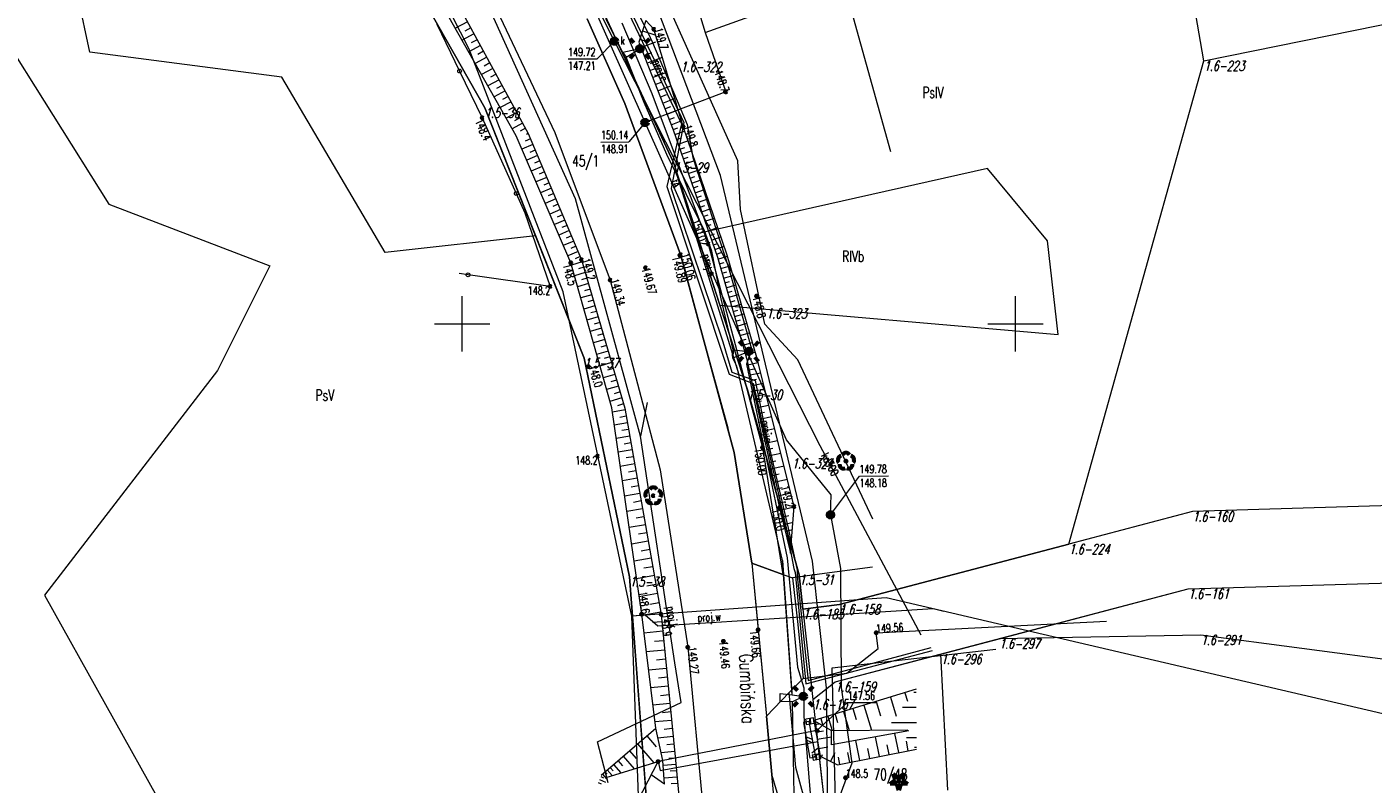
# Model space of a CAD drawing. Header units: metres. Extents: x 7582703 to 7587334, y 6019078 to 6022350.
# Tile 73 of 88: x 7584461 to 7584582, y 6021558 to 6021627. Entities that reach past the tile are written whole.
import ezdxf
from ezdxf.enums import TextEntityAlignment as Align

# ---------------------------------------------------------------- set-up
doc = ezdxf.new("R2010")
doc.units = ezdxf.units.M
doc.header["$MEASUREMENT"] = 0
doc.linetypes.add('EGDE', pattern=[0])
doc.layers.get('0').update_dxf_attribs({"color": 250, "linetype": 'CONTINUOUS', "lineweight": 100})
doc.layers.add('Dzialki', color=7, linetype='EGDE', lineweight=60)
doc.styles.get("Standard").update_dxf_attribs({"font": 'Simplex.SHX', "width": 0.75})

# ---------------------------------------------------------------- blocks, each defined once
blk = doc.blocks.new('1_OTRN')
at = {"linetype": 'Continuous'}
blk.add_circle((0, 0), 0.045, dxfattribs=at)
blk = doc.blocks.new('1_OTRS')
at = {"linetype": 'Continuous'}
blk.add_circle((0, 0), 0.045, dxfattribs=at)
blk = doc.blocks.new('1_OTZG')
at = {"linetype": 'Continuous'}
for p, q in [((-0.78225, -0.26495), (-0.3012, 0.09375)), ((-0.3012, 0.09375), (-0.4937, 0.6621)), ((-0.4937, 0.6621), (-0.0039, 0.31545)), ((-0.0039, 0.31545), (0.4771, 0.67415)), ((0.4771, 0.67415), (0.2988, 0.1012)), ((0.2988, 0.1012), (0.7886, -0.24545)), ((-0.18225, -0.2575), (-0.78225, -0.26495)), ((0.01025, -0.82585), (-0.18225, -0.2575)), ((0.1886, -0.2529), (0.01025, -0.82585)), ((0.7886, -0.24545), (0.1886, -0.2529))]:
    blk.add_line(p, q, dxfattribs=at)
blk.add_circle((0, 0), 0.045, dxfattribs=at)
blk = doc.blocks.new('1_OTZL')
at = {"linetype": 'Continuous'}
blk.add_circle((0, 0), 0.045, dxfattribs=at)
for centre, start, end in [((-0.36, 0.12), 102.1445, 221.86), ((0, 0.38), 30.1401, 149.8599), ((0.36, 0.12), 318.14, 77.8555), ((-0.22, -0.3), 174.1482, 293.8542), ((0.22, -0.3), 246.1458, 5.8518)]:
    blk.add_arc(centre, 0.375, start, end, dxfattribs=at)
blk = doc.blocks.new('4_SUEO_W')
at = {"linetype": 'Continuous'}
for p, q in [((-0.53035, 0.53035), (-0.8839, 0.8839)), ((0.53035, 0.53035), (0.8839, 0.8839)), ((-0.53035, -0.53035), (-0.8839, -0.8839)), ((0.53035, -0.53035), (0.8839, -0.8839))]:
    blk.add_line(p, q, dxfattribs=at)
blk.add_circle((0, 0), 0.025, dxfattribs=at)
blk = doc.blocks.new('4_SUPP')
at = {"linetype": 'Continuous'}
blk.add_circle((0, 0), 0.25, dxfattribs=at)
blk = doc.blocks.new('4_SUKS')
at = {"linetype": 'Continuous'}
blk.add_circle((0, 0), 0.25, dxfattribs=at)
blk = doc.blocks.new('4_SUPS')
at = {"linetype": 'Continuous'}
blk.add_circle((0, 0), 0.0625, dxfattribs=at)
blk = doc.blocks.new('4_SUPK')
at = {"linetype": 'Continuous'}
blk.add_circle((0, 0), 0.25, dxfattribs=at)

msp = doc.modelspace()

# ---------------------------------------------------------------- linework, layer by layer
at = {"layer": 'Dzialki', "lineweight": 9}
for p, q in [((7584513.76, 6021625.53), (7584487.93, 6021677.46)), ((7584538.73, 6021615.53), (7584525.41, 6021663.43)), ((7584524.92, 6021614.71), (7584505.35, 6021658.22)), ((7584482.36, 6021654.15), (7584502.06, 6021619.49)), ((7584502.06, 6021619.49), (7584482.36, 6021654.15)), ((7584500.65, 6021624.81), (7584491.38, 6021643.02)), ((7584516.53, 6021618.18), (7584506.76, 6021640.17)), ((7584494.9, 6021637.53), (7584505.98, 6021617.18)), ((7584504.88, 6021616.98), (7584493.59, 6021636.96)), ((7584519.3, 6021635.16), (7584521.96, 6021626.3)), ((7584454.21, 6021632.84), (7584468.08, 6021610.81)), ((7584466.35, 6021624.54), (7584464.62, 6021632.88)), ((7584500.87, 6021633.09), (7584508.38, 6021617.28)), ((7584513.35, 6021633.27), (7584516.99, 6021625.87)), ((7584513.3, 6021631.74), (7584519.81, 6021618.06)), ((7584513.37, 6021632.17), (7584517.82, 6021622.84)), ((7584523.34, 6021613.4), (7584516.18, 6021632.36)), ((7584521.96, 6021626.3), (7584538.04, 6021632.11)), ((7584510.24, 6021611.27), (7584501.57, 6021630.5)), ((7584519.09, 6021614.56), (7584512.43, 6021628.84)), ((7584512.43, 6021628.84), (7584519.09, 6021614.56)), ((7584567.01, 6021623.74), (7584596.18, 6021629.69)), ((7584511.31, 6021627.55), (7584514.71, 6021619.88)), ((7584514.71, 6021619.88), (7584511.31, 6021627.55)), ((7584514.27, 6021620.88), (7584511.31, 6021627.55)), ((7584567.01, 6021623.74), (7584566.28, 6021627.94)), ((7584497.72, 6021627.06), (7584499.77, 6021622.83)), ((7584500.48, 6021627.28), (7584499.39, 6021626.69)), ((7584500.78, 6021626.74), (7584500.24, 6021626.44)), ((7584514.52, 6021624.5), (7584512.98, 6021627.53)), ((7584514.43, 6021627.17), (7584517.14, 6021620.8)), ((7584516.59, 6021627.38), (7584515.96, 6021625.43)), ((7584516.3, 6021626.47), (7584517.49, 6021626.08)), ((7584517.33, 6021626.61), (7584516.59, 6021627.38)), ((7584519.96, 6021617.81), (7584517.33, 6021626.61)), ((7584501.07, 6021626.2), (7584500, 6021625.61)), ((7584501.65, 6021625.13), (7584500.6, 6021624.56)), ((7584501.36, 6021625.66), (7584500.83, 6021625.37)), ((7584513.76, 6021625.53), (7584512.21, 6021623.93)), ((7584532.35, 6021588.95), (7584513.76, 6021625.53)), ((7584515.96, 6021625.43), (7584519.06, 6021617.53)), ((7584516.05, 6021625.7), (7584516.81, 6021625.46)), ((7584516.15, 6021624.95), (7584517.49, 6021625.48)), ((7584516.99, 6021625.87), (7584517.21, 6021625.4)), ((7584517.21, 6021625.4), (7584520.34, 6021617.99)), ((7584521.96, 6021626.3), (7584523.81, 6021620.95)), ((7584483.72, 6021622.26), (7584466.35, 6021624.54)), ((7584509.14, 6021602.89), (7584500.65, 6021624.81)), ((7584502.22, 6021624.08), (7584501.19, 6021623.52)), ((7584501.94, 6021624.61), (7584501.42, 6021624.32)), ((7584509.58, 6021623.92), (7584512.21, 6021623.93)), ((7584516.05, 6021624.84), (7584514.52, 6021624.5)), ((7584514.52, 6021624.5), (7584514.81, 6021624.07)), ((7584514.81, 6021624.07), (7584516.05, 6021624.84)), ((7584516.46, 6021619.98), (7584514.81, 6021624.07)), ((7584516.43, 6021624.23), (7584517.15, 6021624.51)), ((7584516.7, 6021623.54), (7584518.09, 6021624.08)), ((7584499.77, 6021622.83), (7584501.82, 6021618.6)), ((7584502.78, 6021623.05), (7584501.76, 6021622.5)), ((7584502.5, 6021623.56), (7584501.99, 6021623.28)), ((7584516.96, 6021622.87), (7584517.63, 6021623.13)), ((7584517.21, 6021622.24), (7584518.49, 6021622.74)), ((7584517.82, 6021622.84), (7584520.04, 6021618.17)), ((7584554.81, 6021580.08), (7584567.01, 6021623.74)), ((7584554.81, 6021580.08), (7584567.01, 6021623.74)), ((7584493.05, 6021606.44), (7584483.72, 6021622.26)), ((7584503.34, 6021622.03), (7584502.33, 6021621.49)), ((7584503.06, 6021622.54), (7584502.56, 6021622.26)), ((7584503.61, 6021621.53), (7584503.11, 6021621.26)), ((7584517.45, 6021621.62), (7584518.06, 6021621.86)), ((7584517.68, 6021621.04), (7584518.86, 6021621.5)), ((7584503.88, 6021621.03), (7584502.89, 6021620.5)), ((7584504.15, 6021620.54), (7584503.66, 6021620.27)), ((7584514.71, 6021619.88), (7584514.27, 6021620.88)), ((7584523.81, 6021620.95), (7584516.53, 6021618.18)), ((7584517.14, 6021620.8), (7584522.24, 6021607.2)), ((7584517.9, 6021620.47), (7584518.47, 6021620.7)), ((7584518.12, 6021619.93), (7584519.2, 6021620.36)), ((7584502.06, 6021619.49), (7584511.01, 6021596.89)), ((7584506.64, 6021607.94), (7584502.06, 6021619.49)), ((7584504.42, 6021620.05), (7584503.44, 6021619.52)), ((7584504.95, 6021619.08), (7584503.99, 6021618.56)), ((7584504.68, 6021619.56), (7584504.2, 6021619.3)), ((7584514.71, 6021619.88), (7584519.74, 6021606.25)), ((7584514.71, 6021619.88), (7584519.74, 6021606.25)), ((7584519.74, 6021606.25), (7584514.71, 6021619.88)), ((7584518.49, 6021615.3), (7584516.46, 6021619.98)), ((7584518.32, 6021619.41), (7584518.84, 6021619.62)), ((7584518.52, 6021618.92), (7584519.51, 6021619.31)), ((7584501.82, 6021618.6), (7584504.89, 6021611.76)), ((7584505.46, 6021618.13), (7584504.52, 6021617.61)), ((7584505.21, 6021618.6), (7584504.73, 6021618.34)), ((7584516.53, 6021618.18), (7584515.07, 6021616.43)), ((7584529.31, 6021589.5), (7584516.53, 6021618.18)), ((7584519.81, 6021618.06), (7584518.48, 6021612.4)), ((7584518.7, 6021618.44), (7584519.18, 6021618.63)), ((7584518.88, 6021617.98), (7584519.8, 6021618.34)), ((7584520.04, 6021618.17), (7584518.89, 6021612.21)), ((7584520.34, 6021617.99), (7584520.84, 6021615.01)), ((7584509.81, 6021605.51), (7584504.88, 6021616.98)), ((7584505.72, 6021617.66), (7584505.25, 6021617.4)), ((7584506.19, 6021616.69), (7584505.69, 6021616.48)), ((7584505.98, 6021617.19), (7584505.81, 6021617.1)), ((7584505.98, 6021617.18), (7584510.79, 6021605.78)), ((7584508.38, 6021617.28), (7584513.38, 6021603.94)), ((7584519.06, 6021617.54), (7584519.5, 6021617.71)), ((7584519.06, 6021617.53), (7584523.06, 6021606.01)), ((7584519.21, 6021617.09), (7584520.1, 6021617.4)), ((7584519.37, 6021616.65), (7584519.81, 6021616.8)), ((7584523.94, 6021606.2), (7584519.96, 6021617.81)), ((7584506.4, 6021616.19), (7584505.4, 6021615.77)), ((7584506.61, 6021615.69), (7584506.11, 6021615.48)), ((7584512.54, 6021616.41), (7584515.07, 6021616.43)), ((7584519.52, 6021616.21), (7584520.4, 6021616.52)), ((7584519.67, 6021615.77), (7584520.11, 6021615.92)), ((7584519.83, 6021615.33), (7584520.71, 6021615.63)), ((7584506.82, 6021615.19), (7584505.83, 6021614.77)), ((7584507.24, 6021614.2), (7584506.25, 6021613.79)), ((7584507.03, 6021614.7), (7584506.53, 6021614.49)), ((7584521.12, 6021609.97), (7584518.49, 6021615.3)), ((7584525.77, 6021594.01), (7584519.09, 6021614.56)), ((7584519.09, 6021614.56), (7584521.19, 6021608.13)), ((7584519.98, 6021614.89), (7584520.42, 6021615.04)), ((7584520.13, 6021614.45), (7584521.01, 6021614.75)), ((7584520.84, 6021615.01), (7584524.07, 6021605.07)), ((7584525.16, 6021610.31), (7584524.92, 6021614.71)), ((7584507.65, 6021613.22), (7584506.67, 6021612.81)), ((7584507.44, 6021613.71), (7584506.95, 6021613.5)), ((7584519.23, 6021614.03), (7584525, 6021595.4)), ((7584520.28, 6021614.01), (7584520.72, 6021614.16)), ((7584520.43, 6021613.57), (7584521.31, 6021613.88)), ((7584520.59, 6021613.14), (7584521.02, 6021613.29)), ((7584520.74, 6021612.7), (7584521.61, 6021613)), ((7584547.46, 6021614.01), (7584521.19, 6021608.13)), ((7584531.66, 6021578.53), (7584523.34, 6021613.4)), ((7584552.88, 6021607.48), (7584547.46, 6021614.01)), ((7584504.89, 6021611.76), (7584505.67, 6021610.01)), ((7584508.06, 6021612.24), (7584507.09, 6021611.83)), ((7584507.86, 6021612.73), (7584507.37, 6021612.53)), ((7584508.27, 6021611.76), (7584507.78, 6021611.55)), ((7584518.48, 6021612.4), (7584524.13, 6021595.43)), ((7584518.89, 6021612.21), (7584523.54, 6021598.36)), ((7584520.89, 6021612.27), (7584521.32, 6021612.42)), ((7584521.04, 6021611.83), (7584521.91, 6021612.13)), ((7584468.08, 6021610.81), (7584482.62, 6021605.23)), ((7584508.47, 6021611.27), (7584507.51, 6021610.87)), ((7584508.68, 6021610.79), (7584508.19, 6021610.59)), ((7584516.11, 6021589.85), (7584510.24, 6021611.27)), ((7584521.19, 6021611.4), (7584521.62, 6021611.55)), ((7584521.34, 6021610.97), (7584522.2, 6021611.27)), ((7584521.49, 6021610.54), (7584521.92, 6021610.69)), ((7584505.67, 6021610.01), (7584507.96, 6021603.37)), ((7584508.88, 6021610.31), (7584507.92, 6021609.91)), ((7584509.28, 6021609.36), (7584508.33, 6021608.95)), ((7584509.08, 6021609.83), (7584508.6, 6021609.63)), ((7584521.87, 6021608.47), (7584521.12, 6021609.97)), ((7584521.64, 6021610.11), (7584522.5, 6021610.4)), ((7584521.79, 6021609.68), (7584522.22, 6021609.83)), ((7584521.94, 6021609.25), (7584522.79, 6021609.54)), ((7584527.35, 6021599.97), (7584525.16, 6021610.31)), ((7584509.68, 6021608.41), (7584508.74, 6021608.01)), ((7584509.48, 6021608.88), (7584509.01, 6021608.68)), ((7584521.19, 6021608.13), (7584523.28, 6021601.68)), ((7584522.57, 6021606.54), (7584521.87, 6021608.47)), ((7584522.08, 6021608.82), (7584522.51, 6021608.97)), ((7584522.23, 6021608.39), (7584523.09, 6021608.69)), ((7584522.38, 6021607.97), (7584522.81, 6021608.11)), ((7584506.64, 6021607.94), (7584493.05, 6021606.44)), ((7584511.01, 6021596.89), (7584506.64, 6021607.94)), ((7584510.08, 6021607.46), (7584509.14, 6021607.07)), ((7584509.88, 6021607.93), (7584509.41, 6021607.73)), ((7584510.28, 6021606.99), (7584509.81, 6021606.79)), ((7584522.24, 6021607.2), (7584524.66, 6021598.13)), ((7584522.53, 6021607.54), (7584523.38, 6021607.84)), ((7584522.68, 6021607.12), (7584523.1, 6021607.26)), ((7584522.82, 6021606.69), (7584523.67, 6021606.99)), ((7584553.85, 6021599.02), (7584552.88, 6021607.48)), ((7584510.48, 6021606.52), (7584509.54, 6021606.13)), ((7584510.67, 6021606.06), (7584510.21, 6021605.86)), ((7584510.79, 6021605.78), (7584514.7, 6021592.37)), ((7584519.74, 6021606.25), (7584520.21, 6021604.5)), ((7584519.74, 6021606.25), (7584524.59, 6021588.37)), ((7584524.59, 6021588.37), (7584519.74, 6021606.25)), ((7584523.4, 6021602.25), (7584522.57, 6021606.54)), ((7584522.97, 6021606.27), (7584523.39, 6021606.42)), ((7584523.06, 6021606.01), (7584525.69, 6021596.87)), ((7584523.11, 6021605.84), (7584523.97, 6021606.09)), ((7584526.61, 6021596.94), (7584523.94, 6021606.2)), ((7584482.62, 6021605.23), (7584477.9, 6021595.78)), ((7584500.53, 6021604.41), (7584499.74, 6021604.52)), ((7584513.52, 6021592.39), (7584509.81, 6021605.51)), ((7584510.85, 6021605.58), (7584509.87, 6021605.3)), ((7584511.13, 6021604.61), (7584510.15, 6021604.32)), ((7584510.99, 6021605.1), (7584510.5, 6021604.95)), ((7584520.21, 6021604.5), (7584522, 6021597.91)), ((7584523.23, 6021605.41), (7584523.66, 6021605.54)), ((7584523.36, 6021604.98), (7584524.22, 6021605.23)), ((7584523.48, 6021604.55), (7584523.91, 6021604.67)), ((7584524.07, 6021605.07), (7584526.13, 6021597.72)), ((7584507.96, 6021603.37), (7584500.53, 6021604.41)), ((7584511.42, 6021603.62), (7584510.43, 6021603.33)), ((7584511.28, 6021604.11), (7584510.78, 6021603.97)), ((7584513.38, 6021603.94), (7584517.88, 6021586.8)), ((7584523.61, 6021604.12), (7584524.47, 6021604.36)), ((7584523.73, 6021603.68), (7584524.16, 6021603.81)), ((7584523.85, 6021603.25), (7584524.72, 6021603.5)), ((7584500, 6021597.5), (7584500, 6021602.5)), ((7584515.33, 6021573.57), (7584509.14, 6021602.89)), ((7584511.71, 6021602.62), (7584510.71, 6021602.33)), ((7584511.57, 6021603.12), (7584511.07, 6021602.98)), ((7584511.86, 6021602.12), (7584511.35, 6021601.98)), ((7584524.48, 6021597.63), (7584523.4, 6021602.25)), ((7584523.98, 6021602.82), (7584524.41, 6021602.94)), ((7584524.1, 6021602.39), (7584524.97, 6021602.63)), ((7584524.23, 6021601.95), (7584524.66, 6021602.08)), ((7584550, 6021597.5), (7584550, 6021602.5)), ((7584512, 6021601.62), (7584510.99, 6021601.32)), ((7584512.15, 6021601.11), (7584511.64, 6021600.97)), ((7584523.28, 6021601.68), (7584553.85, 6021599.02)), ((7584523.28, 6021601.68), (7584525.77, 6021594.01)), ((7584524.35, 6021601.52), (7584525.22, 6021601.77)), ((7584524.48, 6021601.09), (7584524.91, 6021601.21)), ((7584524.6, 6021600.65), (7584525.47, 6021600.9)), ((7584497.5, 6021600), (7584502.5, 6021600)), ((7584512.3, 6021600.61), (7584511.28, 6021600.31)), ((7584512.6, 6021599.59), (7584511.57, 6021599.29)), ((7584512.45, 6021600.1), (7584511.94, 6021599.95)), ((7584524.73, 6021600.22), (7584525.16, 6021600.35)), ((7584524.85, 6021599.79), (7584525.72, 6021600.04)), ((7584530.34, 6021596.73), (7584527.35, 6021599.97)), ((7584547.5, 6021600), (7584552.5, 6021600)), ((7584512.9, 6021598.56), (7584511.86, 6021598.26)), ((7584512.75, 6021599.07), (7584512.23, 6021598.92)), ((7584523.54, 6021598.36), (7584524.38, 6021595.63)), ((7584524.98, 6021599.35), (7584525.41, 6021599.48)), ((7584525.1, 6021598.92), (7584525.97, 6021599.17)), ((7584525.22, 6021598.49), (7584525.66, 6021598.61)), ((7584513.2, 6021597.52), (7584512.15, 6021597.22)), ((7584513.05, 6021598.04), (7584512.53, 6021597.89)), ((7584522, 6021597.91), (7584523.99, 6021590.58)), ((7584524.43, 6021597.23), (7584524.48, 6021597.63)), ((7584524.46, 6021596.87), (7584524.43, 6021597.23)), ((7584524.48, 6021597.63), (7584524.46, 6021596.87)), ((7584525.9, 6021597.5), (7584524.46, 6021596.87)), ((7584524.48, 6021597.63), (7584525.9, 6021597.5)), ((7584524.66, 6021598.13), (7584526.18, 6021592.41)), ((7584525.35, 6021598.05), (7584526.22, 6021598.3)), ((7584525.47, 6021597.62), (7584525.91, 6021597.74)), ((7584525.6, 6021597.19), (7584526.47, 6021597.44)), ((7584526.13, 6021597.72), (7584525.68, 6021596.35)), ((7584511.01, 6021596.89), (7584515.12, 6021577.14)), ((7584515.12, 6021577.14), (7584511.01, 6021596.89)), ((7584513.5, 6021596.48), (7584512.45, 6021596.17)), ((7584513.35, 6021597), (7584512.83, 6021596.85)), ((7584513.66, 6021595.95), (7584513.13, 6021595.8)), ((7584524.82, 6021596.16), (7584524.46, 6021596.87)), ((7584525.28, 6021594.22), (7584524.82, 6021596.16)), ((7584525.68, 6021596.35), (7584528.43, 6021583.28)), ((7584525.69, 6021596.87), (7584528.68, 6021583.37)), ((7584525.72, 6021596.74), (7584526.16, 6021596.84)), ((7584525.82, 6021596.29), (7584526.72, 6021596.49)), ((7584525.92, 6021595.83), (7584526.38, 6021595.93)), ((7584530.01, 6021583.48), (7584526.61, 6021596.94)), ((7584537.09, 6021582.34), (7584530.34, 6021596.73)), ((7584477.9, 6021595.78), (7584462.26, 6021575.46)), ((7584513.81, 6021595.42), (7584512.75, 6021595.11)), ((7584513.96, 6021594.89), (7584513.43, 6021594.74)), ((7584524.13, 6021595.43), (7584526.28, 6021594.6)), ((7584524.38, 6021595.63), (7584526.46, 6021594.87)), ((7584526.02, 6021595.37), (7584526.96, 6021595.57)), ((7584526.13, 6021594.89), (7584526.6, 6021595)), ((7584526.46, 6021594.87), (7584527.41, 6021590.26)), ((7584514.12, 6021594.36), (7584513.05, 6021594.05)), ((7584514.28, 6021593.83), (7584513.74, 6021593.67)), ((7584528.93, 6021578.6), (7584525.28, 6021594.22)), ((7584530.45, 6021577.3), (7584525.77, 6021594.01)), ((7584525.77, 6021594.01), (7584530.45, 6021577.3)), ((7584526.23, 6021594.41), (7584527.19, 6021594.63)), ((7584526.28, 6021594.6), (7584529.26, 6021581.56)), ((7584526.34, 6021593.93), (7584526.83, 6021594.03)), ((7584526.45, 6021593.43), (7584527.44, 6021593.65)), ((7584514.43, 6021593.29), (7584513.35, 6021592.98)), ((7584516.22, 6021573.75), (7584513.52, 6021592.39)), ((7584514.59, 6021592.75), (7584514.05, 6021592.59)), ((7584514.7, 6021592.37), (7584517.99, 6021573.73)), ((7584516.71, 6021592.89), (7584516.11, 6021589.85)), ((7584526.18, 6021592.41), (7584527.14, 6021588.82)), ((7584526.56, 6021592.93), (7584527.06, 6021593.04)), ((7584526.68, 6021592.42), (7584527.69, 6021592.65)), ((7584514.73, 6021592.21), (7584513.58, 6021592)), ((7584514.83, 6021591.63), (7584514.25, 6021591.53)), ((7584526.79, 6021591.9), (7584527.31, 6021592.02)), ((7584526.91, 6021591.38), (7584527.96, 6021591.61)), ((7584514.93, 6021591.04), (7584513.75, 6021590.84)), ((7584515.15, 6021589.85), (7584513.92, 6021589.63)), ((7584515.04, 6021590.45), (7584514.44, 6021590.34)), ((7584519.23, 6021569.36), (7584516.11, 6021589.85)), ((7584524.37, 6021589.19), (7584523.99, 6021590.58)), ((7584527.02, 6021590.84), (7584527.56, 6021590.96)), ((7584527.14, 6021590.3), (7584528.23, 6021590.54)), ((7584527.27, 6021589.76), (7584527.81, 6021589.88)), ((7584527.41, 6021590.26), (7584529.45, 6021581.52)), ((7584515.25, 6021589.23), (7584514.63, 6021589.12)), ((7584524.59, 6021588.37), (7584524.37, 6021589.19)), ((7584527.14, 6021588.82), (7584528.98, 6021577.34)), ((7584527.39, 6021589.2), (7584528.5, 6021589.44)), ((7584527.51, 6021588.63), (7584528.08, 6021588.76)), ((7584533.33, 6021584.54), (7584529.31, 6021589.5)), ((7584541.46, 6021571.87), (7584532.35, 6021588.95)), ((7584515.36, 6021588.61), (7584514.1, 6021588.39)), ((7584515.47, 6021587.98), (7584514.83, 6021587.87)), ((7584526.17, 6021578.35), (7584524.59, 6021588.37)), ((7584524.59, 6021588.37), (7584526.17, 6021578.35)), ((7584526.17, 6021578.35), (7584524.59, 6021588.37)), ((7584527.64, 6021588.06), (7584528.79, 6021588.31)), ((7584527.77, 6021587.48), (7584528.35, 6021587.61)), ((7584515.59, 6021587.34), (7584514.29, 6021587.11)), ((7584515.7, 6021586.69), (7584515.04, 6021586.57)), ((7584517.88, 6021586.8), (7584520.38, 6021570.76)), ((7584527.9, 6021586.89), (7584529.08, 6021587.15)), ((7584528.03, 6021586.29), (7584528.63, 6021586.42)), ((7584533.28, 6021582.73), (7584535.89, 6021586.23)), ((7584535.89, 6021586.23), (7584538.53, 6021586.25)), ((7584515.82, 6021586.03), (7584514.48, 6021585.79)), ((7584515.94, 6021585.35), (7584515.26, 6021585.23)), ((7584528.17, 6021585.68), (7584529.39, 6021585.95)), ((7584528.31, 6021585.06), (7584528.92, 6021585.2)), ((7584516.06, 6021584.67), (7584514.67, 6021584.43)), ((7584516.18, 6021583.98), (7584515.48, 6021583.85)), ((7584528.44, 6021584.43), (7584529.7, 6021584.71)), ((7584528.59, 6021583.79), (7584529.22, 6021583.94)), ((7584533.28, 6021582.73), (7584533.33, 6021584.54)), ((7584516.31, 6021583.28), (7584514.88, 6021583.02)), ((7584516.43, 6021582.56), (7584515.71, 6021582.43)), ((7584528.43, 6021583.28), (7584529.37, 6021578.83)), ((7584528.68, 6021583.37), (7584529.67, 6021579.31)), ((7584528.73, 6021583.15), (7584530.01, 6021583.46)), ((7584528.89, 6021582.51), (7584529.53, 6021582.67)), ((7584529.67, 6021579.31), (7584530.01, 6021583.48)), ((7584533.28, 6021582.73), (7584534.17, 6021577.89)), ((7584565.98, 6021583.02), (7584554.81, 6021580.08)), ((7584565.98, 6021583.02), (7584554.81, 6021580.08)), ((7584586.15, 6021583.63), (7584565.98, 6021583.02)), ((7584586.15, 6021583.63), (7584565.98, 6021583.02)), ((7584516.56, 6021581.84), (7584515.09, 6021581.58)), ((7584529.05, 6021581.87), (7584529.9, 6021582.08)), ((7584529.2, 6021581.23), (7584529.84, 6021581.39)), ((7584529.26, 6021581.56), (7584529.96, 6021577.89)), ((7584529.45, 6021581.52), (7584530.27, 6021577.72)), ((7584516.82, 6021580.35), (7584515.3, 6021580.08)), ((7584516.69, 6021581.1), (7584515.94, 6021580.97)), ((7584529.36, 6021580.59), (7584529.78, 6021580.69)), ((7584516.96, 6021579.59), (7584516.18, 6021579.46)), ((7584529.51, 6021579.95), (7584529.73, 6021580)), ((7584554.81, 6021580.08), (7584534.08, 6021574.63)), ((7584534.08, 6021574.63), (7584554.81, 6021580.08)), ((7584517.09, 6021578.82), (7584515.53, 6021578.54)), ((7584517.23, 6021578.04), (7584516.43, 6021577.9)), ((7584528.98, 6021577.34), (7584526.17, 6021578.35)), ((7584526.17, 6021578.35), (7584528.98, 6021577.34)), ((7584526.17, 6021578.35), (7584527.49, 6021564.55)), ((7584526.17, 6021578.35), (7584526.74, 6021572.34)), ((7584529.82, 6021566.47), (7584528.93, 6021578.6)), ((7584528.93, 6021578.6), (7584529.8, 6021566.66)), ((7584529.37, 6021578.83), (7584530.3, 6021568.98)), ((7584529.96, 6021577.89), (7584530.08, 6021577.53)), ((7584530.27, 6021577.72), (7584530.28, 6021577.21)), ((7584532.93, 6021567.09), (7584531.66, 6021578.53)), ((7584537.07, 6021578), (7584532.75, 6021577.43)), ((7584534.17, 6021577.89), (7584534.23, 6021567.13)), ((7584515.12, 6021577.14), (7584520.23, 6021509.96)), ((7584516.69, 6021556.6), (7584515.12, 6021577.14)), ((7584517.37, 6021577.24), (7584515.76, 6021576.96)), ((7584528.98, 6021577.34), (7584529.85, 6021577.03)), ((7584532.75, 6021577.43), (7584529.85, 6021577.03)), ((7584529.85, 6021577.03), (7584530.33, 6021572.82)), ((7584530.08, 6021577.53), (7584531.04, 6021567.45)), ((7584530.28, 6021577.21), (7584531.25, 6021567.76)), ((7584530.79, 6021574.2), (7584530.45, 6021577.3)), ((7584530.45, 6021577.3), (7584530.79, 6021574.2)), ((7584565.6, 6021576.04), (7584585.77, 6021576.64)), ((7584565.6, 6021576.04), (7584585.77, 6021576.64)), ((7584462.26, 6021575.46), (7584475.89, 6021551.09)), ((7584517.66, 6021575.62), (7584515.99, 6021575.32)), ((7584517.51, 6021576.44), (7584516.69, 6021576.29)), ((7584533.7, 6021567.64), (7584565.6, 6021576.04)), ((7584548.51, 6021571.54), (7584565.6, 6021576.04)), ((7584538.32, 6021575.22), (7584515.33, 6021573.57)), ((7584517.8, 6021574.78), (7584516.96, 6021574.63)), ((7584542.56, 6021574.23), (7584517.67, 6021572.67)), ((7584534.08, 6021574.63), (7584530.79, 6021574.2)), ((7584530.79, 6021574.2), (7584534.08, 6021574.63)), ((7584530.79, 6021574.2), (7584531.68, 6021566.05)), ((7584530.79, 6021574.2), (7584531.68, 6021566.05)), ((7584608.14, 6021558.92), (7584538.32, 6021575.22)), ((7584543.53, 6021574), (7584542.56, 6021574.23)), ((7584516.53, 6021573.66), (7584515.33, 6021573.57)), ((7584517.06, 6021527.77), (7584515.33, 6021573.57)), ((7584517.49, 6021563.46), (7584516.22, 6021573.75)), ((7584517.95, 6021573.94), (7584516.23, 6021573.63)), ((7584517.67, 6021572.67), (7584516.53, 6021573.66)), ((7584518.05, 6021573.07), (7584517.19, 6021572.99)), ((7584517.99, 6021573.73), (7584519.27, 6021560.55)), ((7584530.33, 6021572.82), (7584530.82, 6021567.94)), ((7584537.41, 6021572.07), (7584558.21, 6021573.12)), ((7584518.14, 6021572.21), (7584516.43, 6021572.04)), ((7584526.74, 6021572.34), (7584527.49, 6021564.55)), ((7584537.6, 6021570.64), (7584537.41, 6021572.07)), ((7584566.74, 6021571.87), (7584548.51, 6021571.54)), ((7584591.04, 6021568.65), (7584566.74, 6021571.87)), ((7584518.3, 6021570.51), (7584516.64, 6021570.35)), ((7584518.22, 6021571.35), (7584517.38, 6021571.27)), ((7584520.38, 6021570.76), (7584523.12, 6021541.72)), ((7584531.04, 6021567.45), (7584542.49, 6021570.47)), ((7584531.25, 6021567.76), (7584542.36, 6021570.74)), ((7584534.22, 6021568.99), (7584548.22, 6021570.58)), ((7584534.75, 6021568.42), (7584537.6, 6021570.64)), ((7584543.25, 6021570.15), (7584548.51, 6021571.54)), ((7584518.38, 6021569.68), (7584517.56, 6021569.6)), ((7584519.78, 6021565.77), (7584519.23, 6021569.36)), ((7584533.7, 6021567.64), (7584543.25, 6021570.15)), ((7584543.88, 6021557.86), (7584543.25, 6021570.15)), ((7584518.46, 6021568.86), (7584516.84, 6021568.7)), ((7584518.54, 6021568.05), (7584517.74, 6021567.97)), ((7584530.3, 6021568.98), (7584530.86, 6021567.11)), ((7584530.82, 6021567.94), (7584534.75, 6021568.42)), ((7584533.43, 6021568.91), (7584534.22, 6021568.99)), ((7584533.91, 6021549.61), (7584533.43, 6021568.91)), ((7584518.62, 6021567.25), (7584517.04, 6021567.1)), ((7584529.55, 6021566.68), (7584530.82, 6021567.94)), ((7584530.86, 6021567.11), (7584530.86, 6021564.55)), ((7584531.68, 6021566.05), (7584533.7, 6021567.64)), ((7584531.68, 6021566.05), (7584533.7, 6021567.64)), ((7584541.03, 6021566.97), (7584531.77, 6021564.14)), ((7584533.07, 6021552.06), (7584532.93, 6021567.09)), ((7584534.23, 6021567.13), (7584535.21, 6021560.3)), ((7584512.23, 6021562.23), (7584519.78, 6021565.77)), ((7584518.77, 6021565.69), (7584517.23, 6021565.54)), ((7584518.69, 6021566.46), (7584517.92, 6021566.39)), ((7584529.55, 6021566.68), (7584527.49, 6021564.55)), ((7584527.49, 6021564.55), (7584529.55, 6021566.68)), ((7584528.72, 6021565.87), (7584528.74, 6021566.6)), ((7584529.86, 6021565.83), (7584528.72, 6021565.87)), ((7584528.74, 6021566.6), (7584529.82, 6021566.47)), ((7584530.15, 6021559.9), (7584529.55, 6021566.68)), ((7584529.82, 6021566.47), (7584530.83, 6021566.33)), ((7584530.83, 6021566.33), (7584529.86, 6021565.83)), ((7584530.04, 6021555.72), (7584529.86, 6021565.83)), ((7584531.68, 6021566.05), (7584532.67, 6021557.09)), ((7584531.68, 6021566.05), (7584532.53, 6021558.38)), ((7584532.06, 6021563.23), (7584534.83, 6021565.76)), ((7584534.83, 6021565.76), (7584537.46, 6021565.76)), ((7584537.4, 6021565.86), (7584537.8, 6021564.57)), ((7584538.69, 6021566.26), (7584539.22, 6021564.53)), ((7584540, 6021566.66), (7584540.23, 6021565.89)), ((7584541.03, 6021566.68), (7584540.82, 6021566.68)), ((7584518.84, 6021564.92), (7584518.09, 6021564.85)), ((7584527.49, 6021564.55), (7584527.98, 6021559.27)), ((7584527.49, 6021564.55), (7584527.98, 6021559.27)), ((7584527.98, 6021559.27), (7584527.49, 6021564.55)), ((7584530.86, 6021564.55), (7584532, 6021550.69)), ((7584531.73, 6021564.39), (7584531.04, 6021564.26)), ((7584531.38, 6021564.32), (7584531.4, 6021563.82)), ((7584531.45, 6021564.34), (7584531.47, 6021563.83)), ((7584531.81, 6021563.89), (7584531.73, 6021564.39)), ((7584532.41, 6021564.34), (7584532.6, 6021563.7)), ((7584533.05, 6021564.53), (7584533.44, 6021563.23)), ((7584533.7, 6021564.73), (7584533.92, 6021563.98)), ((7584534.44, 6021564.96), (7584534.96, 6021563.25)), ((7584535.3, 6021565.22), (7584535.6, 6021564.24)), ((7584536.28, 6021565.52), (7584536.97, 6021563.27)), ((7584541.03, 6021565.31), (7584539.8, 6021565.31)), ((7584512.57, 6021559.22), (7584517.49, 6021563.46)), ((7584518.92, 6021564.16), (7584517.42, 6021564.02)), ((7584518.13, 6021560.54), (7584517.49, 6021563.46)), ((7584532.06, 6021563.23), (7584517.71, 6021560.43)), ((7584518.99, 6021563.41), (7584518.26, 6021563.34)), ((7584531.33, 6021564.06), (7584530.84, 6021563.97)), ((7584530.84, 6021563.97), (7584531.42, 6021560.75)), ((7584531.13, 6021563.77), (7584531.04, 6021564.26)), ((7584531.81, 6021563.89), (7584531.13, 6021563.77)), ((7584531.33, 6021564.06), (7584531.91, 6021560.84)), ((7584531.77, 6021564.14), (7584532.35, 6021560.92)), ((7584531.77, 6021564.14), (7584533.36, 6021563.23)), ((7584531.77, 6021564.14), (7584532.35, 6021560.92)), ((7584531.83, 6021563.78), (7584532.26, 6021563.86)), ((7584531.96, 6021563.09), (7584532.65, 6021563.22)), ((7584532.14, 6021562.24), (7584532.06, 6021563.23)), ((7584533.36, 6021563.23), (7584540.28, 6021563.3)), ((7584533.37, 6021561.95), (7584533.36, 6021563.23)), ((7584540.37, 6021563.2), (7584533.37, 6021561.95)), ((7584541.04, 6021563.95), (7584538.79, 6021563.94)), ((7584513.2, 6021558.51), (7584512.23, 6021562.23)), ((7584515.83, 6021562.03), (7584517.31, 6021560.31)), ((7584516.69, 6021562.77), (7584517.54, 6021561.77)), ((7584519.06, 6021562.69), (7584517.69, 6021562.55)), ((7584517.9, 6021559.64), (7584532.14, 6021562.24)), ((7584519.13, 6021562), (7584518.48, 6021561.94)), ((7584531.07, 6021562.68), (7584531.62, 6021562.45)), ((7584531.13, 6021562.36), (7584531.68, 6021562.13)), ((7584532.07, 6021562.45), (7584533.36, 6021562.68)), ((7584535.94, 6021560.54), (7584535.58, 6021562.34)), ((7584537.72, 6021560.9), (7584537.36, 6021562.66)), ((7584538.59, 6021561.08), (7584538.41, 6021561.95)), ((7584539.45, 6021561.25), (7584539.1, 6021562.97)), ((7584540.31, 6021561.42), (7584540.14, 6021562.28)), ((7584541.04, 6021562.58), (7584540.16, 6021562.58)), ((7584514.55, 6021560.92), (7584515.54, 6021559.77)), ((7584515.12, 6021561.42), (7584515.73, 6021560.72)), ((7584519.19, 6021561.36), (7584517.98, 6021561.24)), ((7584519.25, 6021560.75), (7584518.68, 6021560.7)), ((7584531.91, 6021560.84), (7584531.42, 6021560.75)), ((7584532.21, 6021561.68), (7584531.59, 6021561.21)), ((7584531.62, 6021561.04), (7584532.31, 6021561.17)), ((7584531.62, 6021561.04), (7584531.71, 6021560.55)), ((7584531.71, 6021560.55), (7584532.39, 6021560.67)), ((7584532.3, 6021561.19), (7584531.81, 6021560.82)), ((7584531.98, 6021560.6), (7584531.96, 6021561.1)), ((7584532.05, 6021560.61), (7584532.03, 6021561.12)), ((7584532.22, 6021561.62), (7584533.05, 6021561.77)), ((7584532.31, 6021561.17), (7584532.39, 6021560.67)), ((7584532.35, 6021560.92), (7584533.9, 6021560.13)), ((7584532.46, 6021560.86), (7584532.57, 6021561.09)), ((7584533.28, 6021560.45), (7584533.69, 6021561.26)), ((7584533.9, 6021560.13), (7584541.04, 6021561.57)), ((7584534.13, 6021560.18), (7584534, 6021560.84)), ((7584535.04, 6021560.36), (7584534.86, 6021561.27)), ((7584536.84, 6021560.72), (7584536.66, 6021561.61)), ((7584541.04, 6021561.7), (7584540.88, 6021561.7)), ((7584512.9, 6021559.5), (7584513.08, 6021559.29)), ((7584513.11, 6021559.03), (7584517.71, 6021560.43)), ((7584513.11, 6021559.69), (7584513.56, 6021559.17)), ((7584513.37, 6021559.91), (7584513.64, 6021559.59)), ((7584513.69, 6021560.18), (7584514.35, 6021559.41)), ((7584514.07, 6021560.52), (7584514.48, 6021560.04)), ((7584515.41, 6021556.02), (7584517.71, 6021560.43)), ((7584517.71, 6021560.43), (7584518.13, 6021560.54)), ((7584517.71, 6021560.43), (7584517.9, 6021559.64)), ((7584518.29, 6021558.4), (7584518.13, 6021560.54)), ((7584519.3, 6021560.18), (7584518.16, 6021560.07)), ((7584519.35, 6021559.61), (7584518.78, 6021559.56)), ((7584519.27, 6021560.55), (7584520.74, 6021544.91)), ((7584533.18, 6021548.93), (7584530.15, 6021559.9)), ((7584535.21, 6021560.3), (7584533.26, 6021554.99)), ((7584512.29, 6021558.54), (7584512.57, 6021558.42)), ((7584512.4, 6021558.81), (7584512.95, 6021558.59)), ((7584512.52, 6021559.09), (7584512.78, 6021558.98)), ((7584512.68, 6021559.31), (7584513.05, 6021558.88)), ((7584518.29, 6021558.4), (7584517.09, 6021559.25)), ((7584519.41, 6021559.04), (7584518.25, 6021558.93)), ((7584519.46, 6021558.46), (7584518.88, 6021558.41)), ((7584531.36, 6021547.97), (7584527.98, 6021559.27)), ((7584528.46, 6021554.08), (7584527.98, 6021559.27)), ((7584528.46, 6021554.08), (7584527.98, 6021559.27))]:
    msp.add_line(p, q, dxfattribs=at)
for centre in [(7584499.77, 6021622.83), (7584504.89, 6021611.76), (7584500.53, 6021604.41)]:
    msp.add_circle(centre, 0.17, dxfattribs=at)
for p in [(7584529.67, 6021579.31), (7584531.77, 6021564.14)]:
    msp.add_point(p, dxfattribs=at)

# ---------------------------------------------------------------- block references
for name, p in [('1_OTRN', (7584517.33, 6021626.61)), ('4_SUKS', (7584513.76, 6021625.53)), ('4_SUPS', (7584513.76, 6021625.53)), ('4_SUEO_W', (7584516.05, 6021624.84)), ('4_SUPP', (7584516.05, 6021624.84)), ('4_SUPS', (7584523.81, 6021620.95)), ('1_OTRN', (7584501.82, 6021618.6)), ('4_SUPK', (7584516.53, 6021618.18)), ('4_SUPS', (7584516.53, 6021618.18)), ('1_OTRN', (7584519.96, 6021617.81)), ('1_OTRS', (7584522.24, 6021607.2)), ('1_OTRN', (7584510.79, 6021605.78)), ('1_OTRS', (7584519.68, 6021606.19)), ('1_OTRS', (7584519.74, 6021606.25)), ('1_OTRN', (7584509.81, 6021605.51)), ('1_OTRS', (7584516.57, 6021605.05)), ('1_OTRN', (7584507.96, 6021603.37)), ('1_OTRS', (7584513.38, 6021603.94)), ('4_SUEO_W', (7584525.9, 6021597.5)), ('4_SUPP', (7584525.9, 6021597.5)), ('1_OTRS', (7584527.14, 6021588.82)), ('1_OTZL', (7584534.68, 6021587.58)), ('1_OTZL', (7584517.27, 6021584.45)), ('1_OTRN', (7584528.68, 6021583.37)), ('1_OTRN', (7584530.01, 6021583.48)), ('4_SUPK', (7584533.28, 6021582.73)), ('4_SUPS', (7584533.28, 6021582.73)), ('1_OTRN', (7584516.22, 6021573.75)), ('1_OTRN', (7584517.99, 6021573.73)), ('1_OTRS', (7584526.74, 6021572.34)), ('1_OTRS', (7584537.41, 6021572.07)), ('1_OTRS', (7584520.38, 6021570.76)), ('1_OTRS', (7584523.61, 6021571.31)), ('4_SUEO_W', (7584530.83, 6021566.33)), ('4_SUPP', (7584530.83, 6021566.33)), ('1_OTRS', (7584532.06, 6021563.23)), ('1_OTRS', (7584517.71, 6021560.43)), ('1_OTRN', (7584534.65, 6021558.98)), ('1_OTZG', (7584539.45, 6021558.68))]:
    msp.add_blockref(name, p, dxfattribs=at)
at = {"layer": 'Dzialki', "lineweight": 9, "rotation": 0.4139540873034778}
for p in [(7584526.6, 6021602.49), (7584511.41, 6021596.13), (7584512.24, 6021588.04)]:
    msp.add_blockref('1_OTRN', p, dxfattribs=at)

# ---------------------------------------------------------------- texts
at = {"layer": 'Dzialki', "lineweight": 9, "width": 0.7}
for s, rotation, p in [('149.7', 286.6395, (7584517.33, 6021626.61)), ('149.8', 288.9221, (7584519.96, 6021617.81)), ('149.2', 286.2553, (7584510.79, 6021605.78)), ('150.06', 285.1765, (7584519.74, 6021606.25)), ('149.34', 284.7106, (7584513.38, 6021603.94)), ('148.0', 287.1906, (7584511.41, 6021596.13)), ('148.9', 275.5295, (7584517.99, 6021573.73)), ('149.56', 2.8899, (7584537.41, 6021572.07)), ('149.27', 275.39, (7584520.38, 6021570.76))]:
    msp.add_text(s, height=0.75, rotation=rotation, dxfattribs=at).set_placement(p)
for s, height, p in [('k', 0.75, (7584514.31, 6021625.21)), ('45/1', 1, (7584509.93, 6021614.21)), ('147.56', 0.75, (7584534.83, 6021566.01)), ('148.5', 0.75, (7584534.65, 6021558.98))]:
    msp.add_text(s, height=height, dxfattribs=at).set_placement(p)
for s, rotation, p in [('149.72', 0.41, (7584509.57, 6021624.92)), ('147.21', 0.41, (7584509.58, 6021623.67)), ('148.4', 294.1417, (7584501.82, 6021618.6)), ('150.14', 0.41, (7584512.54, 6021617.41)), ('148.91', 0.41, (7584512.54, 6021616.16)), ('149.89', 284.9617, (7584519.68, 6021606.19)), ('148.5', 285.7895, (7584509.81, 6021605.51)), ('150.00', 279.1414, (7584527.14, 6021588.82)), ('149.78', 0.414, (7584535.89, 6021587.23)), ('148.18', 0.414, (7584535.9, 6021585.98)), ('150.0', 283.7037, (7584528.68, 6021583.37)), ('149.66', 275.6337, (7584526.74, 6021572.34))]:
    msp.add_text(s, height=0.75, rotation=rotation, dxfattribs=at).set_placement(p, align=Align.TOP_LEFT)
for s, height, rotation, p in [('proj.e', 0.75, 293.8457, (7584517.82, 6021622.84)), ('tA', 0.75, 293.3806, (7584519.3, 6021612.67)), ('proj.e', 0.75, 280.8051, (7584527.41, 6021590.26)), ('kd300', 0.75, 298.0639, (7584533.24, 6021587.29)), ('Gumbińska', 1.25, 272.2971, (7584525.81, 6021567))]:
    msp.add_text(s, height=height, rotation=rotation, dxfattribs=at).set_placement(p, align=Align.MIDDLE)
at = {"layer": 'Dzialki', "lineweight": 9, "oblique": 15, "width": 0.7}
for s, p in [('1.6-322', (7584519.73, 6021623.65)), ('1.6-223', (7584567.01, 6021623.74)), ('1.5-36', (7584502.06, 6021619.49)), ('1.5-29', (7584519.09, 6021614.56)), ('1.6-323', (7584527.47, 6021601.37)), ('1.5-37', (7584511.01, 6021596.89)), ('1.5-30', (7584525.77, 6021594.01)), ('1.6-324', (7584529.8, 6021587.83)), ('1.6-160', (7584565.98, 6021583.02)), ('1.6-224', (7584554.81, 6021580.08)), ('1.5-38', (7584515.12, 6021577.14)), ('1.5-31', (7584530.45, 6021577.3)), ('1.6-161', (7584565.6, 6021576.04)), ('1.6-185', (7584530.79, 6021574.2)), ('1.6-158', (7584534.08, 6021574.63)), ('1.6-291', (7584566.74, 6021571.87)), ('1.6-297', (7584548.51, 6021571.54)), ('1.6-296', (7584543.25, 6021570.15)), ('1.6-159', (7584533.7, 6021567.64)), ('1.6-157', (7584531.68, 6021566.05))]:
    msp.add_text(s, height=0.9, dxfattribs=at).set_placement(p, align=Align.TOP_LEFT)
at = {"layer": 'Dzialki', "lineweight": 9, "width": 0.7}
msp.add_text('148.7', height=0.75, rotation=289.8545, dxfattribs=at).set_placement((7584523.81, 6021620.95), align=Align.MIDDLE_RIGHT)
for s, p in [('PsIV', (7584541.58, 6021621.39)), ('RIVb', (7584534.34, 6021606.59)), ('PsV', (7584486.76, 6021594.04))]:
    msp.add_text(s, height=1, dxfattribs=at).set_placement(p, align=Align.TOP_LEFT)
for s, rotation, p in [('150.02', 290.3334, (7584522.24, 6021607.2)), ('148.2', 0.414, (7584512.24, 6021588.04)), ('149.2', 284.2907, (7584530.01, 6021583.48))]:
    msp.add_text(s, height=0.75, rotation=rotation, dxfattribs=at).set_placement(p, align=Align.TOP_RIGHT)
for s, rotation, p in [('proj.e', 287.2062, (7584521.97, 6021605.19)), ('proj.k', 278.6818, (7584518.61, 6021573.42)), ('proj.w', 2.6324, (7584522.32, 6021573.11))]:
    msp.add_text(s, height=0.75, rotation=rotation, dxfattribs=at).set_placement(p, align=Align.CENTER)
for s, rotation, p in [('149.67', 285.3028, (7584516.57, 6021605.05)), ('148.8', 284.1249, (7584526.6, 6021602.49)), ('149.46', 274.7251, (7584523.61, 6021571.31))]:
    msp.add_text(s, height=0.75, rotation=rotation, dxfattribs=at).set_placement(p, align=Align.MIDDLE_LEFT)
msp.add_text('148.2', height=0.75, dxfattribs=at).set_placement((7584507.96, 6021603.37), align=Align.TOP_RIGHT)
msp.add_text('148.6', height=0.75, rotation=278.0255, dxfattribs=at).set_placement((7584516.22, 6021573.75), align=Align.RIGHT)
msp.add_text('70/48', height=1, dxfattribs=at).set_placement((7584540.23, 6021558.77), align=Align.RIGHT)

doc.saveas('drawing.dxf')
